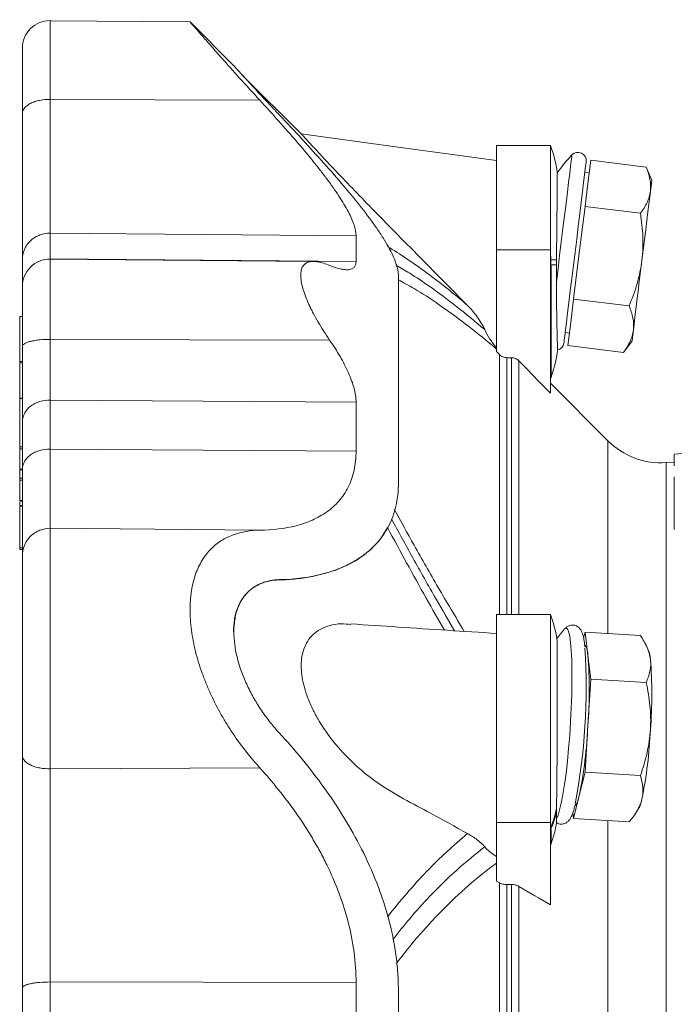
# Model space of a CAD drawing. Header units: millimetres. Extents: x 43 to 812, y -120 to 803.
# Tile 7 of 10: x 48 to 169, y 613 to 796. Entities that reach past the tile are written whole.
import ezdxf

# ---------------------------------------------------------------- set-up
doc = ezdxf.new("R2010")
doc.units = ezdxf.units.MM

msp = doc.modelspace()

# ---------------------------------------------------------------- linework, layer by layer
at = {"color": 7, "linetype": 'Continuous', "lineweight": 15}
for p, q in [((79.26, 795.67), (53.23, 795.89)), ((87.34, 787.54), (79.27, 795.61)), ((99.85, 774.88), (88.91, 785.81)), ((146.09, 772.75), (136.09, 772.75)), ((136.09, 772.75), (136.09, 753.39)), ((146.09, 772.75), (146.09, 753.39)), ((153.05, 765.72), (153.58, 770.02)), ((153.58, 770.02), (163.86, 768.75)), ((153.29, 767.71), (152.5, 767.81)), ((164.91, 766.29), (163.86, 768.75)), ((152.52, 761.42), (153.05, 765.72)), ((151.46, 752.82), (152.52, 761.42)), ((152.52, 761.42), (162.8, 760.16)), ((136.09, 753.39), (136.09, 734.51)), ((146.09, 753.39), (146.09, 751.51)), ((150.41, 744.23), (151.46, 752.82)), ((102.14, 751.24), (53.23, 751.67)), ((146.09, 751.51), (146.09, 750.61)), ((146.09, 750.61), (146.09, 749.05)), ((146.09, 749.05), (146.09, 726.8)), ((149.88, 739.93), (150.41, 744.23)), ((150.41, 744.23), (160.69, 742.97)), ((48.09, 741.04), (47.59, 741.04)), ((47.59, 741), (47.59, 732.66)), ((149.35, 735.63), (149.88, 739.93)), ((148.84, 738.03), (149.64, 737.94)), ((159.64, 734.37), (161.25, 736.51)), ((136.62, 733.98), (136.09, 734.51)), ((149.35, 735.63), (159.64, 734.37)), ((47.59, 732.41), (47.59, 725.87)), ((138.85, 733.38), (138.03, 733.38)), ((156.74, 717.98), (146.09, 728.63)), ((48.09, 725.86), (47.59, 725.86)), ((47.59, 725.82), (47.59, 716.82)), ((47.59, 716.48), (47.59, 712.68)), ((176.29, 716), (169.09, 715.5)), ((169.09, 715.5), (169.09, 714.81)), ((169.09, 713.33), (169.09, 714.81)), ((47.59, 712.55), (48.09, 712.55)), ((47.59, 712.53), (47.59, 711.02)), ((169.09, 714.02), (167.61, 713.92)), ((47.59, 710.69), (47.59, 706.88)), ((169.09, 711.31), (169.09, 703)), ((47.59, 706.76), (48.09, 706.76)), ((47.59, 705.99), (48.09, 705.99)), ((47.59, 705.82), (47.59, 698.09)), ((169.09, 701.52), (169.09, 703)), ((47.59, 697.83), (48.09, 697.83)), ((112.49, 697.61), (112.61, 697.72)), ((95.77, 692.21), (95.7, 692.15)), ((146.09, 685.75), (136.09, 685.75)), ((136.09, 685.75), (136.09, 647.18)), ((146.09, 685.75), (146.09, 647.18)), ((152.52, 682.47), (152.25, 681.39)), ((153.05, 678.13), (152.52, 682.47)), ((152.52, 682.47), (162.8, 681.84)), ((164.27, 679.17), (163.83, 680.09)), ((153.58, 673.78), (153.05, 678.13)), ((153.05, 665.14), (153.58, 673.78)), ((153.58, 673.78), (163.86, 673.15)), ((152.52, 656.49), (153.05, 665.14)), ((151.46, 652.2), (152.52, 656.49)), ((152.52, 656.49), (162.8, 655.86)), ((150.41, 647.9), (151.46, 652.2)), ((150.27, 649.04), (150.41, 647.9)), ((161.89, 648.85), (162.46, 649.74)), ((136.09, 647.18), (136.09, 636.31)), ((146.09, 647.18), (146.09, 646.1)), ((150.41, 647.9), (160.69, 647.27)), ((146.09, 646.1), (146.09, 645.58)), ((146.09, 645.58), (146.09, 644.68)), ((146.09, 644.68), (146.09, 631.87)), ((136.62, 636), (136.09, 636.31)), ((138.85, 635.66), (138.03, 635.66))]:
    msp.add_line(p, q, dxfattribs=at)
at = {"color": 8, "linetype": 'Continuous', "lineweight": 0}
for p, q in [((53.23, 781.29), (92.17, 781.12)), ((53.23, 756.47), (110.02, 756)), ((136.09, 753.39), (146.09, 753.39)), ((53.23, 751.69), (110.02, 751.23)), ((146.18, 751.55), (147.23, 751.55)), ((146.2, 750.63), (147.22, 750.63)), ((146.21, 749.09), (146.21, 729.75)), ((47.59, 741), (48.09, 741)), ((53.23, 736.77), (105.11, 736.66)), ((47.59, 732.66), (48.09, 732.66)), ((47.59, 732.41), (48.09, 732.41)), ((136.62, 685.75), (136.62, 733.98)), ((138.03, 733.38), (138.03, 685.75)), ((138.85, 685.75), (138.85, 733.38)), ((140.26, 732.78), (140.26, 685.75)), ((47.59, 725.82), (48.09, 725.82)), ((53.23, 725.52), (110.02, 725.13)), ((156.74, 717.98), (156.74, 682.21)), ((47.59, 716.82), (48.09, 716.82)), ((47.59, 716.48), (48.09, 716.48)), ((53.23, 716.44), (110.02, 716.07)), ((47.59, 712.68), (48.09, 712.68)), ((167.61, 713.92), (167.61, 459.45)), ((47.59, 711.02), (48.09, 711.02)), ((47.59, 710.69), (48.09, 710.69)), ((47.59, 706.88), (48.09, 706.88)), ((47.59, 705.82), (48.09, 705.82)), ((53.23, 701.73), (92.17, 701.39)), ((47.59, 698.09), (48.09, 698.09)), ((53.23, 657.11), (92.17, 657.28)), ((136.09, 647.18), (146.09, 647.18)), ((156.74, 647.51), (156.74, 507.59)), ((146.21, 645.29), (146.21, 643.21)), ((136.62, 519.09), (136.62, 636)), ((138.03, 635.66), (138.03, 519.44)), ((138.85, 519.44), (138.85, 635.66)), ((140.26, 635.31), (140.26, 519.78)), ((53.23, 617.58), (110.02, 617.48))]:
    msp.add_line(p, q, dxfattribs=at)
at = {"color": 7, "linetype": 'Continuous', "lineweight": 15, "flags": 128}
for points in [[(136.09, 769.95), (117.84, 772.43), (99.85, 774.88)], [(150.67, 752.92), (150.97, 755.37), (151.27, 757.77), (151.55, 760.07), (151.81, 762.21), (152.05, 764.16), (152.26, 765.86), (152.44, 767.29), (152.57, 768.42), (152.67, 769.21), (152.73, 769.66), (152.74, 769.76)], [(164.66, 764.29), (164.77, 765.15), (164.84, 765.78), (164.89, 766.16), (164.91, 766.29)], [(163.08, 751.4), (163.32, 753.34), (163.55, 755.25), (163.78, 757.1), (163.99, 758.84), (164.19, 760.46), (164.37, 761.93), (164.53, 763.21), (164.66, 764.29)], [(148.6, 736.08), (148.62, 736.18), (148.67, 736.63), (148.77, 737.42), (148.91, 738.55), (149.08, 739.98), (149.29, 741.68), (149.53, 743.63), (149.79, 745.77), (150.07, 748.07), (150.37, 750.47), (150.67, 752.92)], [(161.49, 738.5), (161.63, 739.59), (161.78, 740.87), (161.96, 742.33), (162.16, 743.95), (162.38, 745.7), (162.6, 747.54), (162.84, 749.45), (163.08, 751.4)], [(161.25, 736.51), (161.26, 736.64), (161.31, 737.02), (161.39, 737.64), (161.49, 738.5)], [(151.46, 652.2), (151.23, 651.33), (150.99, 650.71), (150.76, 650.34), (150.55, 650.21), (150.55, 650.21)]]:
    msp.add_lwpolyline(points, dxfattribs=at)
at = {"color": 8, "linetype": 'Continuous', "lineweight": 0, "flags": 128}
for points in [[(147.21, 747.46), (147.51, 749.88), (147.81, 752.36), (148.12, 754.86), (148.42, 757.33), (148.72, 759.71), (148.99, 761.97), (149.25, 764.06), (149.48, 765.93), (149.68, 767.55), (149.84, 768.89), (149.97, 769.91), (150.05, 770.61), (150.1, 770.96), (150.1, 771.01)], [(147.21, 647.87), (147.51, 648.51), (147.81, 649.49), (148.12, 650.78), (148.42, 652.37), (148.72, 654.21), (148.99, 656.27), (149.25, 658.52), (149.48, 660.9), (149.68, 663.37), (149.84, 665.88), (149.97, 668.38), (150.05, 670.83), (150.1, 673.16), (150.1, 675.34), (150.05, 677.33), (149.97, 679.08), (149.84, 680.55), (149.68, 681.73), (149.48, 682.58), (149.25, 683.09), (148.99, 683.25), (148.72, 683.06)]]:
    msp.add_lwpolyline(points, dxfattribs=at)
at = {"color": 7, "linetype": 'Continuous', "lineweight": 15}
for centre, radius, start, end in [((53.18, 790.81), 5.09, 89.5218, 180), ((124.43, 764.55), 23.16, 7.8228, 20.7326), ((171.83, 750.32), 30, 136.4162, 144.5995), ((151.21, 769.95), 1.53, 353, 136.4162), ((53.18, 746.58), 5.09, 89.3413, 180), ((147.08, 736.27), 1.53, 282.8072, 353), ((124.43, 737.63), 23.16, 340.1171, 352.9364), ((148.09, 729.07), 2, 160.1171, 180), ((166.64, 727.88), 14, 225, 274), ((124.43, 677.55), 23.16, 8.9449, 20.7326), ((171.83, 663.93), 30, 140.3389, 144.9628), ((39.44, 672.12), 113.3, 349.0222, 3.7356), ((150.41, 678.39), 2.65, 354.3332, 41.8935), ((69.76, 671.63), 83.55, 355.5411, 4.4589), ((158.79, 677.04), 5.88, 3.6887, 21.2909), ((81.37, 670.92), 83.55, 355.5411, 4.4589), ((68.61, 668.9), 84.52, 348.6024, 357.4494), ((80.22, 668.19), 84.52, 348.6023, 357.4495), ((157.11, 652.6), 6.07, 331.875, 349.3944), ((124.43, 651.09), 23.16, 340.1171, 350.3486), ((148.09, 642.53), 2, 160.1171, 180)]:
    msp.add_arc(centre, radius, start, end, dxfattribs=at)
at = {"color": 8, "linetype": 'Continuous', "lineweight": 0}
for centre, radius, start, end in [((146.3, 751.09), 0.474, 104.7026, 115.9627), ((146.26, 750.04), 0.588, 95.5038, 106.0921), ((146.21, 748.94), 0.16, 88.8535, 136.587), ((129.62, 653.41), 17.98, 337.036, 348.1841), ((129.63, 652.95), 17.98, 337.1933, 348.0924), ((147.77, 645.76), 1.71, 158.2303, 168.4615), ((147.69, 645.36), 1.61, 157.7111, 172.4678), ((147.74, 644.68), 1.64, 158.0276, 179.9419)]:
    msp.add_arc(centre, radius, start, end, dxfattribs=at)
for points, knots in [([(53.23, 795.89), (53.23, 795.89), (53.23, 796.07), (53.23, 795.46), (53.23, 794.02), (53.23, 791.6), (53.23, 788.56), (53.23, 785.12), (53.23, 782.54), (53.23, 781.29)], [0, 0, 0, 0, 0.000111, 0.182715, 0.362143, 0.535537, 0.700604, 0.855733, 1, 1, 1, 1]), ([(53.23, 781.29), (52.63, 781.29), (51.98, 781.24), (51.03, 781.05), (50.72, 780.97), (50.13, 780.78), (49.85, 780.66), (49.35, 780.41), (49.13, 780.27), (48.74, 779.97), (48.58, 779.81), (48.21, 779.32), (48.09, 778.99), (48.09, 778.68)], [0, 0, 0, 0, 0.25, 0.25, 0.375, 0.375, 0.5, 0.5, 0.625, 0.625, 0.75, 0.75, 1, 1, 1, 1]), ([(53.23, 781.29), (53.23, 778.43), (53.23, 775.68), (53.23, 770.54), (53.23, 768.16), (53.23, 763.88), (53.23, 762), (53.23, 758.8), (53.23, 757.48), (53.23, 756.47)], [0, 0, 0, 0, 0.25, 0.25, 0.5, 0.5, 0.75, 0.75, 1, 1, 1, 1]), ([(115.87, 753.99), (118.22, 752.6), (120.63, 750.98), (125.58, 747.32), (128.12, 745.29), (130.72, 743.08)], [0, 0, 0, 0, 0.5, 0.5, 1, 1, 1, 1]), ([(53.23, 736.77), (53.23, 738.08), (53.23, 740.79), (53.23, 744.48), (53.23, 747.69), (53.23, 750.09), (53.23, 751.49), (53.23, 751.55), (53.23, 751.57)], [0, 0, 0, 0, 0.157725, 0.325952, 0.501311, 0.679413, 0.86366, 1, 1, 1, 1]), ([(146.18, 751.55), (146.19, 751.39), (146.19, 751.23), (146.19, 751.08), (146.2, 750.93), (146.2, 750.78), (146.2, 750.63)], [0, 0, 0, 0, 0.0004719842, 0.0004719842, 0.0004719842, 0.0009217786, 0.0009217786, 0.0009217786, 0.0009217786]), ([(133.9, 738.58), (132.16, 740.04), (128.68, 742.94), (124.07, 746.35), (120.31, 748.89), (118.28, 750.08), (117.43, 750.57)], [0, 0, 0, 0, 0.302504, 0.6063, 0.836294, 1, 1, 1, 1]), ([(136.09, 734.99), (135.87, 735.18), (133.89, 736.84), (130.23, 739.78), (125.37, 743.31), (121.24, 746.01), (118.85, 747.3), (117.88, 747.82)], [0, 0, 0, 0, 0.035469, 0.306641, 0.578975, 0.828492, 1, 1, 1, 1]), ([(53.23, 736.77), (52.63, 736.77), (51.98, 736.75), (51.03, 736.66), (50.72, 736.62), (50.13, 736.52), (49.85, 736.47), (49.35, 736.34), (49.13, 736.27), (48.74, 736.13), (48.58, 736.05), (48.21, 735.82), (48.09, 735.65), (48.09, 735.5)], [0, 0, 0, 0, 0.25, 0.25, 0.375, 0.375, 0.5, 0.5, 0.625, 0.625, 0.75, 0.75, 1, 1, 1, 1]), ([(53.23, 725.52), (53.23, 726.21), (53.23, 726.98), (53.23, 728.66), (53.23, 729.57), (53.23, 731.5), (53.23, 732.52), (53.23, 734.61), (53.23, 735.69), (53.23, 736.77)], [0, 0, 0, 0, 0.25, 0.25, 0.5, 0.5, 0.75, 0.75, 1, 1, 1, 1]), ([(53.23, 725.52), (52.63, 725.53), (51.98, 725.44), (51.03, 725.15), (50.72, 725.03), (50.13, 724.73), (49.85, 724.56), (49.35, 724.16), (49.13, 723.95), (48.74, 723.49), (48.58, 723.24), (48.21, 722.5), (48.09, 721.99), (48.09, 721.51)], [0, 0, 0, 0, 0.25, 0.25, 0.375, 0.375, 0.5, 0.5, 0.625, 0.625, 0.75, 0.75, 1, 1, 1, 1]), ([(53.23, 701.73), (53.23, 701.78), (53.23, 702.13), (53.23, 703.45), (53.23, 704.42), (53.23, 706.96), (53.23, 708.52), (53.23, 712.14), (53.23, 714.2), (53.23, 716.44)], [0, 0, 0, 0, 0.25, 0.25, 0.5, 0.5, 0.75, 0.75, 1, 1, 1, 1]), ([(117.11, 705.27), (118.34, 703.04), (120.98, 698.22), (125.3, 690.64), (128.47, 685.34), (130.1, 682.62)], [0, 0, 0, 0, 0.295172, 0.6389982, 1, 1, 1, 1]), ([(116.61, 703.45), (117.92, 701.05), (120.61, 696.1), (124.52, 689.17), (127.16, 684.68), (128.31, 682.73)], [0, 0, 0, 0, 0.348053, 0.717092, 1, 1, 1, 1]), ([(53.23, 701.73), (52.63, 701.73), (51.98, 701.63), (51.03, 701.26), (50.72, 701.1), (50.13, 700.72), (49.85, 700.5), (49.35, 700), (49.13, 699.73), (48.74, 699.14), (48.58, 698.83), (48.21, 697.89), (48.09, 697.24), (48.09, 696.64)], [0, 0, 0, 0, 0.25, 0.25, 0.375, 0.375, 0.5, 0.5, 0.625, 0.625, 0.75, 0.75, 1, 1, 1, 1]), ([(53.23, 657.11), (53.23, 658.99), (53.23, 661.09), (53.23, 664.56), (53.23, 665.76), (53.23, 668.25), (53.23, 669.53), (53.23, 672.16), (53.23, 673.5), (53.23, 676.2), (53.23, 677.56), (53.23, 680.26), (53.23, 681.6), (53.23, 684.21), (53.23, 685.49), (53.23, 687.95), (53.23, 689.13), (53.23, 691.35), (53.23, 692.39), (53.23, 694.32), (53.23, 695.2), (53.23, 696.8), (53.23, 697.51), (53.23, 698.75), (53.23, 699.29), (53.23, 700.19), (53.23, 700.56), (53.23, 701.43), (53.23, 701.69), (53.23, 701.73)], [0, 0, 0, 0, 0.125, 0.125, 0.1875, 0.1875, 0.25, 0.25, 0.3125, 0.3125, 0.375, 0.375, 0.4375, 0.4375, 0.5, 0.5, 0.5625, 0.5625, 0.625, 0.625, 0.6875, 0.6875, 0.75, 0.75, 0.8125, 0.8125, 0.875, 0.875, 1, 1, 1, 1]), ([(126.41, 682.86), (125.28, 684.83), (122.91, 688.97), (119.39, 695.32), (117.05, 699.68), (115.87, 701.86)], [0, 0, 0, 0, 0.311856, 0.655501, 1, 1, 1, 1]), ([(53.23, 657.11), (52.63, 657.11), (51.98, 657.16), (51.03, 657.34), (50.72, 657.42), (50.13, 657.6), (49.85, 657.71), (49.35, 657.95), (49.13, 658.09), (48.74, 658.37), (48.58, 658.52), (48.21, 658.98), (48.09, 659.3), (48.09, 659.59)], [0, 0, 0, 0, 0.25, 0.25, 0.375, 0.375, 0.5, 0.5, 0.625, 0.625, 0.75, 0.75, 1, 1, 1, 1]), ([(53.23, 657.11), (53.23, 654.2), (53.23, 651.1), (53.23, 644.64), (53.23, 641.28), (53.23, 634.48), (53.23, 631.03), (53.23, 624.2), (53.23, 620.83), (53.23, 617.58)], [0, 0, 0, 0, 0.25, 0.25, 0.5, 0.5, 0.75, 0.75, 1, 1, 1, 1]), ([(115.87, 629.68), (118.22, 632.68), (120.63, 635.47), (125.58, 640.62), (128.12, 642.97), (130.72, 645.11)], [0, 0, 0, 0, 0.5, 0.5, 1, 1, 1, 1]), ([(146.18, 646.39), (146.19, 646.32), (146.19, 646.25), (146.19, 646.18), (146.2, 646.12), (146.2, 646.05), (146.2, 645.98)], [0, 0, 0, 0, 0.0004719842, 0.0004719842, 0.0004719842, 0.0009217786, 0.0009217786, 0.0009217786, 0.0009217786]), ([(133.9, 642.67), (132.16, 641.27), (128.68, 638.47), (124.06, 633.92), (120.13, 629.58), (117.9, 626.78), (116.87, 625.48)], [0, 0, 0, 0, 0.292091, 0.585428, 0.807506, 1, 1, 1, 1]), ([(136.09, 639.64), (135.87, 639.47), (133.89, 638.01), (130.23, 635), (125.37, 630.32), (121.11, 625.66), (118.6, 622.43), (117.5, 621.01)], [0, 0, 0, 0, 0.034699, 0.299979, 0.566397, 0.810493, 1, 1, 1, 1])]:
    msp.add_open_spline(points, degree=3, knots=knots, dxfattribs=at)
at = {"color": 7, "linetype": 'Continuous', "lineweight": 15}
for points, knots in [([(79.26, 795.61), (79.25, 795.62), (79.2, 795.68), (79.59, 795.23), (80.39, 794.3), (81.59, 792.93), (83.16, 791.13), (85.39, 788.61), (88.36, 785.29), (90.89, 782.52), (92.17, 781.12)], [0, 0, 0, 0, 0.043502, 0.164479, 0.274911, 0.388061, 0.508846, 0.632121, 0.813468, 1, 1, 1, 1]), ([(48.09, 778.68), (48.09, 780.21), (48.09, 781.73), (48.09, 784.61), (48.09, 785.95), (48.09, 787.67), (48.09, 788.19), (48.09, 789.11), (48.09, 789.5), (48.09, 790.14), (48.09, 790.39), (48.09, 790.72), (48.09, 790.81), (48.09, 790.81)], [0, 0, 0, 0, 0.25, 0.25, 0.5, 0.5, 0.625, 0.625, 0.75, 0.75, 0.875, 0.875, 1, 1, 1, 1]), ([(87.34, 787.54), (87.34, 787.54), (87.4, 787.47), (87.57, 787.29), (87.64, 787.21), (87.8, 787.03), (87.9, 786.92), (88.23, 786.55), (88.5, 786.26), (88.97, 785.75), (89.13, 785.57), (89.49, 785.18), (89.67, 784.98), (90.26, 784.35), (90.67, 783.89), (91.57, 782.92), (92.04, 782.41), (92.79, 781.61), (93.05, 781.33), (93.57, 780.77), (93.84, 780.49), (94.65, 779.63), (95.2, 779.04), (95.77, 778.43)], [0, 0, 0, 0, 0.125, 0.125, 0.1875, 0.1875, 0.25, 0.25, 0.375, 0.375, 0.4375, 0.4375, 0.5, 0.5, 0.625, 0.625, 0.75, 0.75, 0.8125, 0.8125, 0.875, 0.875, 1, 1, 1, 1]), ([(110.02, 756), (110.02, 756.59), (109.89, 757.26), (109.4, 758.75), (109.04, 759.57), (108.33, 760.92), (108.06, 761.39), (107.48, 762.36), (107.17, 762.86), (106.16, 764.38), (105.41, 765.45), (104.18, 767.1), (103.75, 767.66), (102.85, 768.8), (102.39, 769.39), (100.95, 771.16), (99.95, 772.36), (96.81, 776.01), (94.55, 778.53), (92.17, 781.12)], [0, 0, 0, 0, 0.125, 0.125, 0.25, 0.25, 0.3125, 0.3125, 0.375, 0.375, 0.5, 0.5, 0.5625, 0.5625, 0.625, 0.625, 0.75, 0.75, 1, 1, 1, 1]), ([(48.09, 751.62), (48.09, 752.73), (48.09, 754.16), (48.09, 757.64), (48.09, 759.7), (48.09, 764.36), (48.09, 766.96), (48.09, 772.56), (48.09, 775.56), (48.09, 778.68)], [0, 0, 0, 0, 0.25, 0.25, 0.5, 0.5, 0.75, 0.75, 1, 1, 1, 1]), ([(95.77, 778.43), (98.69, 775.36), (101.47, 772.36), (105.36, 767.99), (106.6, 766.57), (108.94, 763.81), (110.04, 762.46), (112.08, 759.86), (113.02, 758.6), (114.06, 757.08), (114.27, 756.78), (114.66, 756.19), (114.85, 755.89), (115.4, 755.03), (115.73, 754.47), (116.62, 752.85), (117.09, 751.85), (117.56, 750.49), (117.68, 750.06), (117.84, 749.25), (117.88, 748.87), (117.88, 748.51)], [0, 0, 0, 0, 0.25, 0.25, 0.375, 0.375, 0.5, 0.5, 0.625, 0.625, 0.65625, 0.65625, 0.6875, 0.6875, 0.75, 0.75, 0.875, 0.875, 0.9375, 0.9375, 1, 1, 1, 1]), ([(130.72, 743.08), (128.43, 745.39), (124.47, 749.39), (119.68, 754.23), (116.34, 757.6), (113.44, 760.55), (110.18, 763.92), (107.13, 767.11), (104.72, 769.65), (103.08, 771.4), (101.78, 772.8), (100.88, 773.76), (100.27, 774.42), (99.91, 774.81), (99.87, 774.85), (99.85, 774.88)], [0, 0, 0, 0, 0.186765, 0.322847, 0.391022, 0.459126, 0.561526, 0.666188, 0.729003, 0.793018, 0.840063, 0.888237, 0.925566, 0.963899, 1, 1, 1, 1]), ([(147.38, 767.7), (147.38, 767.7), (147.38, 767.78), (147.38, 767.5), (147.37, 766.81), (147.36, 765.61), (147.35, 763.98), (147.33, 761.99), (147.31, 759.65), (147.28, 757.1), (147.25, 754.37), (147.24, 752.5), (147.23, 751.55)], [0, 0, 0, 0, 0.000453, 0.113595, 0.2236, 0.336798, 0.446755, 0.559906, 0.669742, 0.78277, 0.889905, 1, 1, 1, 1]), ([(163.86, 768.75), (164.18, 768), (164.43, 767.25), (164.71, 765.76), (164.75, 765.02), (164.66, 764.29)], [0, 0, 0, 0, 0.5, 0.5, 1, 1, 1, 1]), ([(164.66, 764.29), (164.62, 763.93), (164.54, 763.56), (164.33, 762.85), (164.19, 762.51), (163.71, 761.47), (163.29, 760.81), (162.8, 760.16)], [0, 0, 0, 0, 0.25, 0.25, 0.5, 0.5, 1, 1, 1, 1]), ([(163.08, 751.4), (163.17, 752.13), (163.23, 752.86), (163.28, 754.34), (163.28, 755.07), (163.19, 757.27), (163.03, 758.72), (162.8, 760.16)], [0, 0, 0, 0, 0.25, 0.25, 0.5, 0.5, 1, 1, 1, 1]), ([(53.23, 756.47), (52.63, 756.48), (51.98, 756.38), (51.03, 756.03), (50.72, 755.88), (50.13, 755.52), (49.85, 755.3), (49.35, 754.83), (49.13, 754.57), (48.74, 754.01), (48.58, 753.72), (48.21, 752.82), (48.09, 752.2), (48.09, 751.62)], [0, 0, 0, 0, 0.25, 0.25, 0.375, 0.375, 0.5, 0.5, 0.625, 0.625, 0.75, 0.75, 1, 1, 1, 1]), ([(105.11, 736.66), (104.34, 737.78), (103.63, 738.9), (102.66, 740.55), (102.36, 741.1), (101.92, 741.92), (101.79, 742.2), (101.52, 742.73), (101.39, 743), (101.03, 743.78), (100.82, 744.29), (100.54, 745.04), (100.45, 745.28), (100.29, 745.76), (100.21, 746), (99.88, 747.14), (99.75, 747.95), (99.75, 748.99), (99.78, 749.31), (99.91, 749.87), (100.01, 750.11), (100.21, 750.42), (100.28, 750.51), (100.44, 750.69), (100.53, 750.76), (100.81, 750.97), (101.03, 751.07), (101.51, 751.2), (101.77, 751.24), (102.34, 751.24), (102.65, 751.21), (103.63, 751.04), (104.34, 750.82), (105.11, 750.5)], [0, 0, 0, 0, 0.125, 0.125, 0.1875, 0.1875, 0.21875, 0.21875, 0.25, 0.25, 0.3125, 0.3125, 0.34375, 0.34375, 0.375, 0.375, 0.5, 0.5, 0.5625, 0.5625, 0.625, 0.625, 0.65625, 0.65625, 0.6875, 0.6875, 0.75, 0.75, 0.8125, 0.8125, 0.875, 0.875, 1, 1, 1, 1]), ([(105.11, 750.5), (105.81, 750.22), (106.46, 750), (107.34, 749.79), (107.62, 749.74), (108.15, 749.69), (108.39, 749.68), (109.05, 749.75), (109.41, 749.89), (109.71, 750.2), (109.76, 750.27), (109.85, 750.43), (109.89, 750.51), (109.99, 750.79), (110.02, 750.99), (110.02, 751.23)], [0, 0, 0, 0, 0.25, 0.25, 0.375, 0.375, 0.5, 0.5, 0.75, 0.75, 0.8125, 0.8125, 0.875, 0.875, 1, 1, 1, 1]), ([(147.21, 747.46), (147.21, 747.98), (147.21, 748.5), (147.22, 749.56), (147.22, 750.09), (147.22, 750.63)], [0, 0, 0, 0, 0.5, 0.5, 1, 1, 1, 1]), ([(160.69, 742.97), (161.27, 744.32), (161.78, 745.7), (162.6, 748.52), (162.9, 749.94), (163.08, 751.4)], [0, 0, 0, 0, 0.5, 0.5, 1, 1, 1, 1]), ([(48.09, 746.97), (48.09, 746.47), (48.09, 745.46), (48.09, 744.99), (48.09, 745.1), (48.09, 745.11)], [0, 0, 0, 0, 0.47558, 0.957524, 1, 1, 1, 1]), ([(117.88, 710.26), (117.88, 714.55), (117.88, 718.61), (117.88, 726.21), (117.88, 729.73), (117.88, 736.18), (117.88, 739.1), (117.88, 744.3), (117.88, 746.57), (117.88, 748.51)], [0, 0, 0, 0, 0.25, 0.25, 0.5, 0.5, 0.75, 0.75, 1, 1, 1, 1]), ([(147.42, 734.78), (147.42, 734.78), (147.42, 734.69), (147.41, 735), (147.39, 735.76), (147.36, 737.09), (147.32, 738.9), (147.27, 741.05), (147.23, 743.5), (147.21, 745.66), (147.21, 747.03), (147.21, 747.46)], [0, 0, 0, 0, 0.0041, 0.1417279, 0.2806389, 0.4238934, 0.5570719, 0.6948755, 0.8161067, 0.9419268, 1, 1, 1, 1]), ([(48.09, 746.5), (48.09, 746.5), (48.09, 746.48), (48.09, 745.57), (48.09, 743.89), (48.09, 741.49), (48.09, 738.64), (48.09, 736.53), (48.09, 735.5)], [0, 0, 0, 0, 0.1199, 0.295268, 0.47338, 0.657638, 0.8345, 1, 1, 1, 1]), ([(130.72, 743.08), (131.37, 742.42), (131.96, 741.71), (133.03, 740.22), (133.5, 739.43), (133.9, 738.58)], [0, 0, 0, 0, 0.5, 0.5, 1, 1, 1, 1]), ([(160.69, 742.97), (161.01, 742.21), (161.26, 741.46), (161.55, 739.98), (161.58, 739.24), (161.49, 738.5)], [0, 0, 0, 0, 0.5, 0.5, 1, 1, 1, 1]), ([(47.59, 741), (47.59, 741.02), (47.59, 741.04), (47.59, 741.03), (47.59, 741.03)], [0, 0, 0, 0, 0.812803, 1, 1, 1, 1]), ([(133.9, 738.58), (134.18, 737.98), (134.51, 737.4), (135.25, 736.27), (135.66, 735.72), (136.09, 735.21)], [0, 0, 0, 0, 0.5, 0.5, 1, 1, 1, 1]), ([(161.49, 738.5), (161.45, 738.14), (161.37, 737.78), (161.16, 737.07), (161.03, 736.72), (160.55, 735.69), (160.13, 735.02), (159.64, 734.37)], [0, 0, 0, 0, 0.25, 0.25, 0.5, 0.5, 1, 1, 1, 1]), ([(105.11, 736.66), (105.81, 735.64), (106.46, 734.63), (107.34, 733.1), (107.62, 732.59), (108.15, 731.58), (108.39, 731.07), (109.05, 729.58), (109.41, 728.62), (109.71, 727.47), (109.76, 727.24), (109.85, 726.79), (109.89, 726.57), (109.99, 725.93), (110.02, 725.52), (110.02, 725.13)], [0, 0, 0, 0, 0.25, 0.25, 0.375, 0.375, 0.5, 0.5, 0.75, 0.75, 0.8125, 0.8125, 0.875, 0.875, 1, 1, 1, 1]), ([(48.09, 735.5), (48.09, 734.15), (48.09, 732.81), (48.09, 730.21), (48.09, 728.95), (48.09, 726.55), (48.09, 725.42), (48.09, 723.33), (48.09, 722.37), (48.09, 721.51)], [0, 0, 0, 0, 0.25, 0.25, 0.5, 0.5, 0.75, 0.75, 1, 1, 1, 1]), ([(47.59, 732.41), (47.59, 732.46), (47.59, 732.51), (47.59, 732.6), (47.59, 732.63), (47.59, 732.66)], [0, 0, 0, 0, 0.5, 0.5, 1, 1, 1, 1]), ([(136.62, 733.98), (136.71, 733.88), (136.81, 733.8), (137.02, 733.65), (137.14, 733.59), (137.38, 733.48), (137.51, 733.44), (137.76, 733.39), (137.9, 733.38), (138.03, 733.38)], [0, 0, 0, 0, 0.25, 0.25, 0.5, 0.5, 0.75, 0.75, 1, 1, 1, 1]), ([(138.85, 733.38), (138.98, 733.38), (139.11, 733.36), (139.37, 733.31), (139.49, 733.27), (139.74, 733.17), (139.85, 733.11), (140.07, 732.96), (140.17, 732.87), (140.26, 732.78)], [0, 0, 0, 0, 0.25, 0.25, 0.5, 0.5, 0.75, 0.75, 1, 1, 1, 1]), ([(47.59, 725.82), (47.59, 725.84), (47.59, 725.86), (47.59, 725.85), (47.59, 725.85)], [0, 0, 0, 0, 0.618114, 1, 1, 1, 1]), ([(47.59, 716.48), (47.59, 716.53), (47.59, 716.6), (47.59, 716.73), (47.59, 716.79), (47.59, 716.82)], [0, 0, 0, 0, 0.5, 0.5, 1, 1, 1, 1]), ([(53.23, 716.44), (52.63, 716.44), (51.98, 716.36), (51.03, 716.09), (50.72, 715.98), (50.13, 715.7), (49.85, 715.53), (49.35, 715.16), (49.13, 714.96), (48.74, 714.53), (48.58, 714.3), (48.21, 713.6), (48.09, 713.12), (48.09, 712.67)], [0, 0, 0, 0, 0.25, 0.25, 0.375, 0.375, 0.5, 0.5, 0.625, 0.625, 0.75, 0.75, 1, 1, 1, 1]), ([(110.02, 716.07), (110.02, 714.77), (109.89, 713.57), (109.4, 711.34), (109.04, 710.31), (108.33, 708.89), (108.06, 708.44), (107.48, 707.58), (107.17, 707.17), (106.16, 706.03), (105.41, 705.36), (104.18, 704.48), (103.75, 704.21), (102.85, 703.71), (102.39, 703.47), (100.95, 702.84), (99.95, 702.49), (96.81, 701.68), (94.55, 701.41), (92.17, 701.39)], [0, 0, 0, 0, 0.125, 0.125, 0.25, 0.25, 0.3125, 0.3125, 0.375, 0.375, 0.5, 0.5, 0.5625, 0.5625, 0.625, 0.625, 0.75, 0.75, 1, 1, 1, 1]), ([(47.59, 712.56), (47.59, 712.56), (47.59, 712.56), (47.59, 712.61), (47.59, 712.65), (47.59, 712.68)], [0, 0, 0, 0, 0.344439, 0.685, 1, 1, 1, 1]), ([(48.09, 712.67), (48.09, 710.23), (48.09, 707.99), (48.09, 704.04), (48.09, 702.34), (48.09, 699.58), (48.09, 698.52), (48.09, 697.08), (48.09, 696.69), (48.09, 696.64)], [0, 0, 0, 0, 0.25, 0.25, 0.5, 0.5, 0.75, 0.75, 1, 1, 1, 1]), ([(47.59, 710.69), (47.59, 710.74), (47.59, 710.81), (47.59, 710.94), (47.59, 711), (47.59, 711.02)], [0, 0, 0, 0, 0.5, 0.5, 1, 1, 1, 1]), ([(95.77, 692.21), (98.69, 692.28), (101.47, 692.64), (105.36, 693.69), (106.6, 694.12), (108.94, 695.17), (110.04, 695.78), (112.08, 697.21), (113.02, 698.02), (114.06, 699.18), (114.27, 699.42), (114.66, 699.92), (114.85, 700.17), (115.4, 700.96), (115.73, 701.51), (116.62, 703.23), (117.09, 704.48), (117.56, 706.52), (117.68, 707.23), (117.84, 708.71), (117.88, 709.47), (117.88, 710.26)], [0, 0, 0, 0, 0.25, 0.25, 0.375, 0.375, 0.5, 0.5, 0.625, 0.625, 0.65625, 0.65625, 0.6875, 0.6875, 0.75, 0.75, 0.875, 0.875, 0.9375, 0.9375, 1, 1, 1, 1]), ([(47.59, 706.76), (47.59, 706.77), (47.59, 706.77), (47.59, 706.81), (47.59, 706.86), (47.59, 706.88)], [0, 0, 0, 0, 0.344467, 0.685001, 1, 1, 1, 1]), ([(47.59, 706.03), (47.59, 706.02), (47.59, 705.97), (47.59, 706.11), (47.59, 706.47), (47.59, 706.57)], [0, 0, 0, 0, 0.181797, 0.792151, 1, 1, 1, 1]), ([(92.17, 701.39), (90.41, 701.37), (88.75, 701.1), (86.84, 700.39), (86.46, 700.23), (85.73, 699.87), (85.37, 699.67), (84.33, 699.01), (83.68, 698.49), (82.49, 697.28), (81.95, 696.6), (81.23, 695.42), (81.01, 695), (80.6, 694.14), (80.41, 693.69), (79.91, 692.27), (79.65, 691.26), (79.43, 689.88), (79.4, 689.6), (79.33, 689.03), (79.3, 688.74), (79.23, 687.85), (79.21, 687.25), (79.21, 685.42), (79.29, 684.15), (79.55, 682.19), (79.66, 681.52), (79.92, 680.19), (80.07, 679.52), (80.57, 677.52), (80.98, 676.18), (81.7, 674.18), (81.95, 673.51), (82.49, 672.2), (82.78, 671.55), (83.67, 669.62), (84.32, 668.37), (85.36, 666.53), (85.72, 665.92), (86.46, 664.74), (86.83, 664.16), (88.75, 661.32), (90.4, 659.22), (92.17, 657.28)], [0, 0, 0, 0, 0.125, 0.125, 0.15625, 0.15625, 0.1875, 0.1875, 0.25, 0.25, 0.3125, 0.3125, 0.34375, 0.34375, 0.375, 0.375, 0.4375, 0.4375, 0.453125, 0.453125, 0.46875, 0.46875, 0.5, 0.5, 0.5625, 0.5625, 0.59375, 0.59375, 0.625, 0.625, 0.6875, 0.6875, 0.71875, 0.71875, 0.75, 0.75, 0.8125, 0.8125, 0.84375, 0.84375, 0.875, 0.875, 1, 1, 1, 1]), ([(115.87, 701.86), (114.96, 700.16), (113.78, 698.72), (111.66, 696.9), (110.9, 696.34), (109.3, 695.36), (108.46, 694.92), (105.84, 693.77), (103.96, 693.2), (100.97, 692.61), (99.95, 692.46), (97.85, 692.24), (96.79, 692.18), (95.7, 692.15)], [0, 0, 0, 0, 0.25, 0.25, 0.375, 0.375, 0.5, 0.5, 0.75, 0.75, 0.875, 0.875, 1, 1, 1, 1]), ([(47.59, 697.83), (47.59, 697.83), (47.59, 697.84), (47.59, 697.86), (47.59, 697.91), (47.59, 697.97), (47.59, 698.03), (47.59, 698.07), (47.59, 698.09)], [0, 0, 0, 0, 0.1558696, 0.3377959, 0.5197258, 0.6941718, 0.855346, 1, 1, 1, 1]), ([(48.09, 659.59), (48.09, 661.15), (48.09, 662.89), (48.09, 666.73), (48.09, 668.81), (48.09, 672.08), (48.09, 673.19), (48.09, 675.44), (48.09, 676.57), (48.09, 678.81), (48.09, 679.92), (48.09, 682.09), (48.09, 683.16), (48.09, 685.2), (48.09, 686.17), (48.09, 688.02), (48.09, 688.88), (48.09, 690.48), (48.09, 691.22), (48.09, 692.54), (48.09, 693.13), (48.09, 694.69), (48.09, 695.43), (48.09, 696.39), (48.09, 696.61), (48.09, 696.64)], [0, 0, 0, 0, 0.125, 0.125, 0.25, 0.25, 0.3125, 0.3125, 0.375, 0.375, 0.4375, 0.4375, 0.5, 0.5, 0.5625, 0.5625, 0.625, 0.625, 0.6875, 0.6875, 0.75, 0.75, 0.875, 0.875, 1, 1, 1, 1]), ([(87.34, 682.54), (87.34, 683.34), (87.4, 684.08), (87.57, 685.14), (87.64, 685.49), (87.8, 686.15), (87.9, 686.47), (88.23, 687.4), (88.5, 687.95), (88.97, 688.71), (89.13, 688.95), (89.49, 689.41), (89.67, 689.62), (90.26, 690.22), (90.67, 690.56), (91.57, 691.14), (92.04, 691.38), (92.79, 691.67), (93.05, 691.76), (93.57, 691.91), (93.84, 691.97), (94.65, 692.13), (95.2, 692.19), (95.77, 692.21)], [0, 0, 0, 0, 0.125, 0.125, 0.1875, 0.1875, 0.25, 0.25, 0.375, 0.375, 0.4375, 0.4375, 0.5, 0.5, 0.625, 0.625, 0.75, 0.75, 0.8125, 0.8125, 0.875, 0.875, 1, 1, 1, 1]), ([(95.7, 692.15), (94.56, 692.11), (93.49, 691.91), (92.24, 691.43), (92, 691.32), (91.52, 691.08), (91.28, 690.94), (90.61, 690.51), (90.19, 690.17), (89.42, 689.38), (89.06, 688.93), (88.44, 687.91), (88.17, 687.35), (87.84, 686.44), (87.74, 686.13), (87.57, 685.46), (87.5, 685.12), (87.33, 684.05), (87.27, 683.29), (87.27, 682.5)], [0, 0, 0, 0, 0.25, 0.25, 0.3125, 0.3125, 0.375, 0.375, 0.5, 0.5, 0.625, 0.625, 0.75, 0.75, 0.8125, 0.8125, 0.875, 0.875, 1, 1, 1, 1]), ([(130.72, 645.11), (128.43, 646.38), (124.47, 648.58), (118.84, 651.52), (114.24, 654.23), (110.16, 657.48), (107.11, 660.56), (104.72, 663.56), (103.07, 666.07), (101.77, 668.51), (100.88, 670.66), (100.27, 672.69), (99.91, 674.54), (99.8, 676.32), (99.98, 678.43), (100.64, 680.33), (101.75, 681.82), (103.14, 682.96), (104.98, 683.72), (107.03, 684.12), (108.46, 683.95), (109.05, 683.88)], [0, 0, 0, 0, 0.133122, 0.230304, 0.327254, 0.401105, 0.474848, 0.520081, 0.565251, 0.59921, 0.63312, 0.660095, 0.687047, 0.714138, 0.741228, 0.791001, 0.825689, 0.860431, 0.911642, 0.962951, 1, 1, 1, 1]), ([(136.09, 682.23), (130.01, 682.62), (121, 683.2), (111.99, 683.81), (109.06, 684)], [0, 0, 0, 0, 0.675339, 1, 1, 1, 1]), ([(152.5, 679.74), (152.47, 680.01), (152.4, 680.74), (152.22, 681.68), (151.98, 682.47), (151.62, 683.1), (151.11, 683.57), (150.43, 683.84), (149.67, 683.77), (149.11, 683.47), (148.83, 683.21), (148.73, 683.06), (148.71, 683.04)], [0, 0, 0, 0, 0.1044, 0.287689, 0.485028, 0.598318, 0.675379, 0.751099, 0.833204, 0.906518, 0.982305, 1, 1, 1, 1]), ([(87.34, 682.54), (87.34, 681.75), (87.4, 680.94), (87.57, 679.69), (87.64, 679.27), (87.8, 678.42), (87.9, 677.99), (88.23, 676.71), (88.5, 675.85), (88.97, 674.59), (89.13, 674.16), (89.49, 673.32), (89.67, 672.91), (90.26, 671.68), (90.67, 670.88), (91.57, 669.33), (92.04, 668.58), (92.79, 667.48), (93.05, 667.12), (93.57, 666.41), (93.84, 666.07), (94.65, 665.05), (95.2, 664.4), (95.77, 663.77)], [0, 0, 0, 0, 0.125, 0.125, 0.1875, 0.1875, 0.25, 0.25, 0.375, 0.375, 0.4375, 0.4375, 0.5, 0.5, 0.625, 0.625, 0.75, 0.75, 0.8125, 0.8125, 0.875, 0.875, 1, 1, 1, 1]), ([(162.8, 681.84), (163.3, 681.11), (163.72, 680.37), (164.35, 678.89), (164.57, 678.15), (164.66, 677.41)], [0, 0, 0, 0, 0.5, 0.5, 1, 1, 1, 1]), ([(147.31, 681.15), (147.31, 681.15), (147.32, 681.17), (147.33, 680.74), (147.35, 679.85), (147.36, 678.45), (147.37, 676.67), (147.38, 674.51), (147.38, 672.07), (147.38, 669.38), (147.37, 666.57), (147.36, 663.65), (147.34, 660.78), (147.32, 657.97), (147.3, 655.36), (147.28, 652.98), (147.25, 651.1), (147.23, 650.13), (147.23, 649.72)], [0, 0, 0, 0, 0.010746, 0.076856, 0.144879, 0.211055, 0.279145, 0.345399, 0.413572, 0.479876, 0.548104, 0.614401, 0.682624, 0.748862, 0.817025, 0.883183, 0.951263, 1, 1, 1, 1]), ([(164.66, 677.41), (164.71, 677.05), (164.72, 676.68), (164.69, 675.95), (164.64, 675.59), (164.42, 674.53), (164.18, 673.83), (163.86, 673.15)], [0, 0, 0, 0, 0.25, 0.25, 0.5, 0.5, 1, 1, 1, 1]), ([(163.86, 673.15), (164.18, 671.71), (164.43, 670.27), (164.71, 667.36), (164.75, 665.9), (164.66, 664.42)], [0, 0, 0, 0, 0.5, 0.5, 1, 1, 1, 1]), ([(95.77, 663.77), (98.69, 660.62), (101.47, 657.27), (105.36, 651.85), (106.6, 649.99), (108.94, 646.18), (110.04, 644.23), (112.08, 640.2), (113.02, 638.13), (114.06, 635.45), (114.27, 634.91), (114.66, 633.82), (114.85, 633.27), (115.4, 631.62), (115.73, 630.51), (116.62, 627.17), (117.09, 624.92), (117.56, 621.52), (117.68, 620.38), (117.84, 618.08), (117.88, 616.94), (117.88, 615.8)], [0, 0, 0, 0, 0.25, 0.25, 0.375, 0.375, 0.5, 0.5, 0.625, 0.625, 0.65625, 0.65625, 0.6875, 0.6875, 0.75, 0.75, 0.875, 0.875, 0.9375, 0.9375, 1, 1, 1, 1]), ([(164.66, 664.42), (164.62, 663.69), (164.54, 662.96), (164.33, 661.51), (164.19, 660.79), (163.71, 658.65), (163.29, 657.25), (162.8, 655.86)], [0, 0, 0, 0, 0.25, 0.25, 0.5, 0.5, 1, 1, 1, 1]), ([(48.09, 616.5), (48.09, 620.04), (48.09, 623.72), (48.09, 631.15), (48.09, 634.91), (48.09, 642.33), (48.09, 645.99), (48.09, 653.04), (48.09, 656.42), (48.09, 659.59)], [0, 0, 0, 0, 0.25, 0.25, 0.5, 0.5, 0.75, 0.75, 1, 1, 1, 1]), ([(110.02, 617.48), (110.02, 619.36), (109.89, 621.23), (109.4, 624.96), (109.04, 626.81), (108.33, 629.58), (108.06, 630.5), (107.48, 632.33), (107.17, 633.23), (106.16, 635.9), (105.41, 637.63), (104.18, 640.17), (103.75, 641), (102.85, 642.64), (102.39, 643.46), (100.95, 645.87), (99.95, 647.41), (96.81, 651.88), (94.55, 654.66), (92.17, 657.28)], [0, 0, 0, 0, 0.125, 0.125, 0.25, 0.25, 0.3125, 0.3125, 0.375, 0.375, 0.5, 0.5, 0.5625, 0.5625, 0.625, 0.625, 0.75, 0.75, 1, 1, 1, 1]), ([(163.08, 651.48), (163.17, 651.85), (163.23, 652.21), (163.28, 652.95), (163.28, 653.32), (163.19, 654.42), (163.03, 655.14), (162.8, 655.86)], [0, 0, 0, 0, 0.25, 0.25, 0.5, 0.5, 1, 1, 1, 1]), ([(147.24, 647.12), (147.41, 647.03), (147.76, 646.84), (148.47, 646.85), (149.08, 647.11), (149.49, 647.47), (149.8, 647.89), (150.11, 648.5), (150.38, 649.27), (150.57, 649.99), (150.64, 650.27)], [0, 0, 0, 0, 0.076957, 0.169998, 0.261329, 0.352182, 0.458606, 0.605662, 0.847002, 1, 1, 1, 1]), ([(160.69, 647.27), (161.27, 647.94), (161.78, 648.64), (162.6, 650.04), (162.9, 650.76), (163.08, 651.48)], [0, 0, 0, 0, 0.5, 0.5, 1, 1, 1, 1]), ([(147.24, 647.11), (147.24, 647.1), (147.23, 647.02), (147.21, 647.27), (147.21, 647.71), (147.21, 647.87)], [0, 0, 0, 0, 0.018654, 0.652429, 1, 1, 1, 1]), ([(130.72, 645.11), (131.37, 644.76), (131.96, 644.37), (133.03, 643.56), (133.5, 643.13), (133.9, 642.67)], [0, 0, 0, 0, 0.5, 0.5, 1, 1, 1, 1]), ([(133.9, 642.67), (134.18, 642.34), (134.51, 642.02), (135.25, 641.41), (135.66, 641.12), (136.09, 640.84)], [0, 0, 0, 0, 0.5, 0.5, 1, 1, 1, 1]), ([(136.62, 636), (136.71, 635.95), (136.81, 635.9), (137.02, 635.81), (137.14, 635.78), (137.38, 635.72), (137.51, 635.69), (137.76, 635.66), (137.9, 635.66), (138.03, 635.66)], [0, 0, 0, 0, 0.25, 0.25, 0.5, 0.5, 0.75, 0.75, 1, 1, 1, 1]), ([(138.85, 635.66), (138.98, 635.66), (139.11, 635.65), (139.37, 635.62), (139.49, 635.6), (139.74, 635.54), (139.85, 635.5), (140.07, 635.41), (140.17, 635.37), (140.26, 635.31)], [0, 0, 0, 0, 0.25, 0.25, 0.5, 0.5, 0.75, 0.75, 1, 1, 1, 1]), ([(53.23, 617.58), (52.63, 617.58), (51.98, 617.56), (51.03, 617.48), (50.72, 617.45), (50.13, 617.37), (49.85, 617.32), (49.35, 617.21), (49.13, 617.15), (48.74, 617.03), (48.58, 616.96), (48.21, 616.76), (48.09, 616.62), (48.09, 616.5)], [0, 0, 0, 0, 0.25, 0.25, 0.375, 0.375, 0.5, 0.5, 0.625, 0.625, 0.75, 0.75, 1, 1, 1, 1]), ([(117.88, 539.29), (117.88, 545.52), (117.88, 551.86), (117.88, 564.65), (117.88, 571.1), (117.88, 584), (117.88, 590.45), (117.88, 603.23), (117.88, 609.57), (117.88, 615.8)], [0, 0, 0, 0, 0.25, 0.25, 0.5, 0.5, 0.75, 0.75, 1, 1, 1, 1])]:
    msp.add_open_spline(points, degree=3, knots=knots, dxfattribs=at)
at = {"color": 8, "linetype": 'Continuous', "lineweight": 0}
for points in [[(53.23, 756.47), (53.23, 755.05), (53.23, 753.45), (53.23, 751.69)], [(146.18, 751.55), (146.16, 752.16), (146.13, 752.78), (146.09, 753.39)], [(146.2, 750.63), (146.21, 750.12), (146.21, 749.61), (146.21, 749.09)], [(53.23, 716.44), (53.23, 719.6), (53.23, 722.63), (53.23, 725.52)], [(146.18, 646.39), (146.16, 646.65), (146.13, 646.92), (146.09, 647.18)], [(146.2, 645.98), (146.21, 645.74), (146.21, 645.51), (146.21, 645.29)], [(53.23, 617.58), (53.23, 612.99), (53.23, 608.37), (53.23, 603.72)]]:
    msp.add_open_spline(points, degree=3, dxfattribs=at)
at = {"color": 7, "linetype": 'Continuous', "lineweight": 15}
for points in [[(110.02, 756), (110.02, 754.58), (110.02, 752.99), (110.02, 751.23)], [(48.09, 751.62), (48.09, 750.23), (48.09, 748.68), (48.09, 746.97)], [(147.22, 750.63), (147.22, 750.93), (147.22, 751.24), (147.23, 751.55)], [(146.09, 726.8), (144.15, 728.79), (142.21, 730.79), (140.26, 732.78)], [(110.02, 716.07), (110.02, 719.22), (110.02, 722.25), (110.02, 725.13)], [(48.09, 712.67), (48.09, 715.75), (48.09, 718.7), (48.09, 721.51)], [(147.21, 647.87), (147.21, 648.24), (147.22, 648.69), (147.22, 649.24)], [(147.22, 649.24), (147.22, 649.39), (147.22, 649.56), (147.23, 649.72)], [(146.09, 631.87), (144.15, 633.02), (142.21, 634.16), (140.26, 635.31)], [(110.02, 617.48), (110.02, 612.9), (110.02, 608.28), (110.02, 603.65)], [(48.09, 616.5), (48.09, 612.03), (48.09, 607.53), (48.09, 603.01)]]:
    msp.add_open_spline(points, degree=3, dxfattribs=at)

doc.saveas('drawing.dxf')
